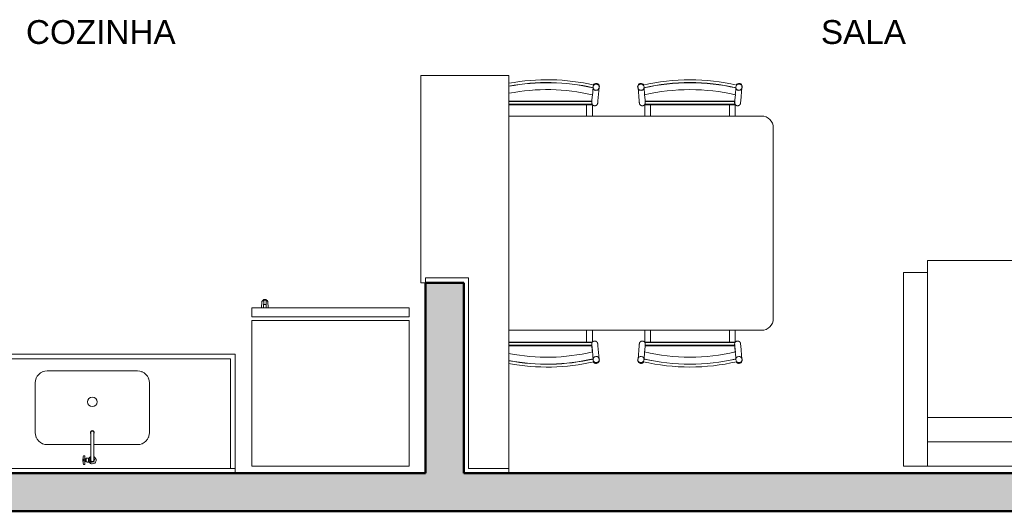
# Model space of a CAD drawing. Header units: metres. Extents: x -8.8 to 11.5, y -18.2 to 2.6.
# Tile 8 of 20: x -4.9 to -0.8, y -18.2 to -16.2. Entities that reach past the tile are written whole.
import ezdxf

# ---------------------------------------------------------------- set-up
doc = ezdxf.new("R2010")
doc.units = ezdxf.units.M
for name, color, linetype, lineweight in [('A-AREA-IDEN', 7, 'Continuous', 9), ('A-WALL-PATT', 7, 'Continuous', 5), ('G-IMPT', 7, 'Continuous', 5), ('I-FURN', 7, 'Continuous', 5), ('I-WALL', 7, 'Continuous', 5), ('P-SANR-FIXT', 7, 'Continuous', 5), ('Q-CASE', 7, 'Continuous', 5), ('Q-SPCQ', 7, 'Continuous', 5)]:
    doc.layers.add(name, color=color, linetype=linetype, lineweight=lineweight)
doc.layers.add('A-DETL', color=7, linetype='Continuous', lineweight=5, true_color=0x00a600)
doc.styles.add('Arial', font='arial.ttf', dxfattribs={"height": 0.1})

# ---------------------------------------------------------------- blocks, each defined once
blk = doc.blocks.new('TAMPO DO ABRIGO GLP EM GRANITO CINZA ANDORINHA - TAMPO DO ABRIGO GLP EM GRANITO CINZA ANDORINHA-1861549-PLANTA LAYOUT')
at = {"layer": 'Q-CASE', "color": 9, "true_color": 0xc0c0c0}
for p, q in [((-2.8637, -16.405), (-3.2337, -16.405)), ((-3.2337, -16.405), (-3.2337, -17.275)), ((-2.8637, -18.055), (-2.8637, -16.405)), ((-3.2337, -17.275), (-3.2137, -17.275)), ((-3.0337, -17.255), (-3.2137, -17.255)), ((-3.2137, -17.255), (-3.2137, -17.275)), ((-3.0337, -18.055), (-3.0337, -17.255)), ((-6.2136, -17.425), (-6.8237, -17.425)), ((-6.8237, -17.425), (-6.8237, -18.075)), ((-2.8637, -18.055), (-3.0337, -18.055)), ((-2.8637, -18.075), (-2.8637, -18.055))]:
    blk.add_line(p, q, dxfattribs=at)
blk = doc.blocks.new('Tampo de Bancada com Cuba - Granilite 50cm-2785725-PLANTA LAYOUT')
at = {"layer": 'Q-CASE', "color": 9, "true_color": 0xc0c0c0}
for p, q in [((-1.2005, -0.02), (-1.2005, 0)), ((-0.0005, 0), (-0.0005, -0.02)), ((-1.2005, -0.02), (-1.2005, -0.5)), ((-1.2005, -0.02), (-0.0005, -0.02)), ((-1.1805, -0.48), (-1.1805, -0.02)), ((-0.0205, -0.02), (-0.0205, -0.48)), ((-0.0005, -0.5), (-0.0005, -0.02)), ((-0.7897, -0.12), (-0.6066, -0.12)), ((-0.5943, -0.12), (-0.4113, -0.12)), ((-0.8405, -0.3792), (-0.8405, -0.1708)), ((-0.3605, -0.1708), (-0.3605, -0.3792)), ((-0.4113, -0.43), (-0.7897, -0.43)), ((-0.0205, -0.48), (-1.1805, -0.48)), ((-1.2005, -0.5), (-0.0005, -0.5))]:
    blk.add_line(p, q, dxfattribs=at)
for centre, radius, start, end in [((-0.7897, -0.1708), 0.0508, 90, 180), ((-0.7897, -0.1708), 0.0508, 110.0287, 114.9713), ((-0.4113, -0.1708), 0.0508, 360, 90), ((-0.4113, -0.1708), 0.0508, 65.0287, 69.9713), ((-0.7897, -0.1708), 0.0508, 155.0287, 159.9713), ((-0.4113, -0.1708), 0.0508, 20.0287, 24.9713), ((-0.6005, -0.2995), 0.02, 0, 180), ((-0.6005, -0.2995), 0.02, 180, 0), ((-0.7897, -0.3792), 0.0508, 180, 270), ((-0.7897, -0.3792), 0.0508, 200.0287, 204.9713), ((-0.4113, -0.3792), 0.0508, 270, 0), ((-0.4113, -0.3792), 0.0508, 335.0287, 339.9713), ((-0.7897, -0.3792), 0.0508, 245.0287, 249.9713), ((-0.4113, -0.3792), 0.0508, 290.0287, 294.9713)]:
    blk.add_arc(centre, radius, start, end, dxfattribs=at)
blk = doc.blocks.new('TORNEIRA DE MESA_ BICA MÓVEL_ BICA ALTA - 1167_C34_Cromado CR10-V1-PLANTA LAYOUT')
at = {"layer": 'P-SANR-FIXT', "color": 9, "true_color": 0xc0c0c0}
for p, q in [((-0.0061, -0.1245), (-0.0061, -0.11)), ((0.0016, -0.1012), (0.0131, -0.1012)), ((0.0061, -0.1245), (0.0061, -0.11)), ((0.0131, -0.1188), (0.0061, -0.1188)), ((0.0156, -0.1012), (0.0131, -0.1012)), ((0.0131, -0.1188), (0.0156, -0.1188)), ((0.0156, -0.1023), (0.0156, -0.1012)), ((0.0164, -0.1023), (0.0156, -0.1023)), ((0.0156, -0.1023), (0.0156, -0.1177)), ((0.0156, -0.1188), (0.0156, -0.1177)), ((0.0156, -0.1177), (0.0164, -0.1177)), ((0.0212, -0.1014), (0.0164, -0.1014)), ((0.0164, -0.1014), (0.0164, -0.1023)), ((0.0164, -0.1177), (0.0164, -0.1023)), ((0.0164, -0.1177), (0.0164, -0.1186)), ((0.0164, -0.1186), (0.0212, -0.1186)), ((0.0212, -0.1025), (0.0212, -0.1014)), ((0.0264, -0.1025), (0.0212, -0.1025)), ((0.0212, -0.1186), (0.0212, -0.1175)), ((0.0212, -0.1175), (0.0264, -0.1175)), ((0.0264, -0.1056), (0.0264, -0.1025)), ((0.0272, -0.1056), (0.0264, -0.1056)), ((0.0264, -0.1056), (0.0264, -0.1144)), ((0.0264, -0.1175), (0.0264, -0.1144)), ((0.0264, -0.1144), (0.0272, -0.1144)), ((0.0321, -0.1045), (0.0272, -0.1046)), ((0.0272, -0.1046), (0.0272, -0.1056)), ((0.0272, -0.1144), (0.0272, -0.1056)), ((0.0272, -0.1144), (0.0272, -0.1154)), ((0.0272, -0.1154), (0.0321, -0.1155)), ((0.0362, -0.0918), (0.0321, -0.0918)), ((0.0321, -0.0918), (0.0321, -0.1045)), ((0.0321, -0.1045), (0.0321, -0.1155)), ((0.0393, -0.1065), (0.0321, -0.1065)), ((0.0395, -0.1135), (0.0321, -0.1135)), ((0.0321, -0.1155), (0.0321, -0.1283)), ((-0.0061, -0.1245), (-0.0061, -0.2204)), ((0.0061, -0.2204), (0.0061, -0.1245)), ((0.0321, -0.1283), (0.0362, -0.1283)), ((-0.0061, -0.2204), (-0.0061, -0.2251)), ((0.0061, -0.2204), (0.0061, -0.2251))]:
    blk.add_line(p, q, dxfattribs=at)
for centre, radius, start, end in [((0, -0.11), 0.0158, 90, 247.169), ((0, -0.11), 0.00894, 313.2171, 226.7829), ((0, -0.11), 0.00612, 0, 180), ((0, -0.11), 0.0158, 33.7501, 90), ((-0.0003, -0.1204), 0.0193, 70.6394, 84.83), ((0.0013, -0.1137), 0.0125, 42.7237, 67.2763), ((0.0024, -0.1076), 0.0108, 290.089, 316.6245), ((0, -0.11), 0.0158, 292.831, 326.2499), ((0.0043, -0.1093), 0.00827, 316.6245, 355.3755), ((0.0049, -0.1104), 0.00765, 3.2763, 42.7237), ((0.0362, -0.0925), 0.000702, 17.5666, 90), ((-0.0193, -0.11), 0.0561, 356.4132, 3.5868), ((-0.0193, -0.11), 0.0588, 360, 17.5666), ((-0.0193, -0.11), 0.0588, 342.4334, 360), ((0.0362, -0.1275), 0.000702, 270, 342.4334), ((0.0026, -0.2262), 0.0105, 146.3261, 180), ((0, -0.2252), 0.00788, 151.5421, 28.4579), ((0, -0.2262), 0.00788, 180, 0.0265), ((0, -0.2251), 0.00612, 180, 360), ((-0.0026, -0.2262), 0.0105, 0.0199, 33.6739)]:
    blk.add_arc(centre, radius, start, end, dxfattribs=at)
blk = doc.blocks.new('_Produtos_Arq_Bib_Refridgerator_398 - 11ZREF08_dwg-2258430-PLANTA LAYOUT')
at = {"layer": 'G-IMPT', "color": 9, "lineweight": 9, "true_color": 0xc0c0c0}
for p, q in [((0, 0.6604), (0.6116, 0.6604)), ((0, 0.6604), (0, 0)), ((0.6116, 0.6604), (0.6116, 0)), ((0.6262, 0), (0.6262, 0.6603)), ((0.6645, 0.6603), (0.6262, 0.6603)), ((0.6645, 0.6603), (0.6645, 0)), ((0.6645, 0.619), (0.6912, 0.6176)), ((0.6645, 0.619), (0.6912, 0.6176)), ((0.6645, 0.6109), (0.6963, 0.6104)), ((0.6963, 0.6), (0.6645, 0.5995)), ((0.6912, 0.5927), (0.6645, 0.5913)), ((0.6912, 0.5927), (0.6645, 0.5913)), ((0.6787, 0.6104), (0.6785, 0.6095)), ((0.6785, 0.6009), (0.6787, 0.6)), ((0.6787, 0.6104), (0.6787, 0.6)), ((0.6993, 0.6095), (0.6912, 0.6176)), ((0.6963, 0.6104), (0.6912, 0.6176)), ((0.6993, 0.6009), (0.6912, 0.5927)), ((0.6963, 0.6), (0.6912, 0.5927)), ((0.6932, 0.6156), (0.6993, 0.6095)), ((0.6993, 0.6009), (0.6932, 0.5948)), ((0.6963, 0.6), (0.6963, 0.6104)), ((0.6993, 0.6095), (0.6963, 0.6104)), ((0.6993, 0.6009), (0.6963, 0.6)), ((0.6993, 0.6009), (0.6993, 0.6095)), ((0.6116, 0), (0, 0)), ((0.6262, 0), (0.6645, 0))]:
    blk.add_line(p, q, dxfattribs=at)
blk = doc.blocks.new('_Produtos_Arq_Bib_Refridgerator_398 - _Produtos_Arq_Bib_Refridgerator_398-2258438-PLANTA LAYOUT')
blk.add_blockref('_Produtos_Arq_Bib_Refridgerator_398 - 11ZREF08_dwg-2258430-PLANTA LAYOUT', (0, 0))
blk = doc.blocks.new('Mesa Cozinha - 02 lugares-2261299-PLANTA LAYOUT')
at = {"layer": 'I-FURN', "color": 9, "true_color": 0xc0c0c0}
for p, q in [((-0.0781, 0.5419), (-0.0781, 0.5414)), ((-0.0776, 0.5413), (-0.0777, 0.5408)), ((-0.0576, 0.4838), (-0.0527, 0.5392)), ((-0.0522, 0.5391), (-0.0522, 0.5396)), ((0.1104, 0.5396), (0.1104, 0.5391)), ((0.1109, 0.5392), (0.1158, 0.4838)), ((0.1359, 0.5408), (0.1359, 0.5413)), ((0.1364, 0.5414), (0.1363, 0.5419)), ((0.5219, 0.5419), (0.5219, 0.5414)), ((0.5224, 0.5413), (0.5223, 0.5408)), ((0.5424, 0.4838), (0.5473, 0.5392)), ((0.5478, 0.5391), (0.5478, 0.5396)), ((-0.0803, 0.5105), (-0.0825, 0.486)), ((0.1407, 0.486), (0.1385, 0.5105)), ((0.5197, 0.5105), (0.5175, 0.486)), ((-0.4307, 0.4825), (-0.0826, 0.4825)), ((-0.0827, 0.4807), (-0.4307, 0.4807)), ((-0.4307, 0.4693), (-0.0815, 0.4693)), ((-0.4307, 0.4675), (-0.0803, 0.4675)), ((-0.1055, 0.42), (-0.1055, 0.4675)), ((-0.0809, 0.42), (-0.0809, 0.4675)), ((0.1385, 0.4675), (0.5197, 0.4675)), ((0.1391, 0.4675), (0.1391, 0.42)), ((0.1397, 0.4693), (0.5185, 0.4693)), ((0.1408, 0.4825), (0.5174, 0.4825)), ((0.5173, 0.4807), (0.1409, 0.4807)), ((0.1637, 0.42), (0.1637, 0.4675)), ((0.4945, 0.42), (0.4945, 0.4675)), ((0.5191, 0.42), (0.5191, 0.4675)), ((0.6291, 0.42), (-0.4307, 0.42)), ((0.6791, -0.43), (0.6791, 0.37)), ((-0.4307, -0.48), (0.6291, -0.48)), ((-0.1055, -0.5295), (-0.1055, -0.48)), ((-0.0809, -0.5295), (-0.0809, -0.48)), ((0.1391, -0.48), (0.1391, -0.5295)), ((0.1637, -0.5295), (0.1637, -0.48)), ((0.4945, -0.5295), (0.4945, -0.48)), ((0.5191, -0.5295), (0.5191, -0.48)), ((-0.0803, -0.5295), (-0.4307, -0.5295)), ((-0.0815, -0.5313), (-0.4307, -0.5313)), ((0.5197, -0.5295), (0.1385, -0.5295)), ((0.5185, -0.5313), (0.1397, -0.5313)), ((-0.4307, -0.5427), (-0.0828, -0.5427)), ((-0.0827, -0.5445), (-0.4307, -0.5445)), ((-0.0825, -0.548), (-0.0803, -0.5725)), ((-0.0823, -0.55), (-0.0805, -0.5709)), ((-0.0527, -0.6012), (-0.0576, -0.5458)), ((0.1158, -0.5458), (0.1109, -0.6012)), ((0.1385, -0.5725), (0.1407, -0.548)), ((0.5173, -0.5445), (0.1409, -0.5445)), ((0.1411, -0.5427), (0.5172, -0.5427)), ((0.5175, -0.548), (0.5197, -0.5725)), ((0.5177, -0.55), (0.5195, -0.5709)), ((0.5473, -0.6012), (0.5424, -0.5458)), ((-0.0781, -0.6034), (-0.0781, -0.6039)), ((-0.0777, -0.6028), (-0.0776, -0.6033)), ((-0.0522, -0.6016), (-0.0522, -0.6011)), ((0.1104, -0.6011), (0.1104, -0.6016)), ((0.1359, -0.6033), (0.1359, -0.6028)), ((0.1363, -0.6039), (0.1364, -0.6034)), ((0.5219, -0.6034), (0.5219, -0.6039)), ((0.5223, -0.6028), (0.5224, -0.6033)), ((0.5478, -0.6016), (0.5478, -0.6011))]:
    blk.add_line(p, q, dxfattribs=at)
at = {"layer": 'I-FURN', "color": 9, "true_color": 0xc0c0c0, "flags": 128}
for points in [[(-0.0779, 0.5376), (-0.0786, 0.5293), (-0.0795, 0.5191), (-0.0804, 0.5089)], [(-0.0638, 0.5557), (-0.0669, 0.5556), (-0.0698, 0.5548), (-0.0724, 0.5533), (-0.0746, 0.5511), (-0.0755, 0.5498)], [(-0.0524, 0.5428), (-0.0524, 0.5435), (-0.0529, 0.5465), (-0.0541, 0.5494), (-0.0559, 0.5518), (-0.0582, 0.5538), (-0.0609, 0.5551), (-0.0638, 0.5557)], [(0.1221, 0.5557), (0.1191, 0.5551), (0.1164, 0.5538), (0.1141, 0.5518), (0.1123, 0.5494), (0.1111, 0.5465), (0.1107, 0.5435)], [(0.1337, 0.5498), (0.1328, 0.5511), (0.1306, 0.5533), (0.128, 0.5548), (0.1251, 0.5556), (0.1221, 0.5557)], [(0.1361, 0.5376), (0.1368, 0.5293), (0.1377, 0.5191), (0.1386, 0.5089)], [(0.5221, 0.5376), (0.5214, 0.5293), (0.5205, 0.5191), (0.5196, 0.5089)], [(0.5362, 0.5557), (0.5331, 0.5556), (0.5302, 0.5548), (0.5276, 0.5533), (0.5254, 0.5511), (0.5245, 0.5498)], [(0.5476, 0.5428), (0.5476, 0.5435), (0.5471, 0.5465), (0.5459, 0.5494), (0.5441, 0.5518), (0.5418, 0.5538), (0.5391, 0.5551), (0.5362, 0.5557)], [(-0.0833, 0.4768), (-0.0832, 0.4779), (-0.083, 0.48), (-0.0827, 0.483), (-0.0825, 0.486)], [(-0.0825, 0.486), (-0.0828, 0.4822), (-0.083, 0.4794), (-0.0832, 0.4775), (-0.0833, 0.4768)], [(-0.0719, 0.4631), (-0.0724, 0.4631), (-0.0729, 0.4632), (-0.0734, 0.4633), (-0.0739, 0.4634), (-0.0744, 0.4635), (-0.0748, 0.4637), (-0.0753, 0.4639), (-0.0758, 0.4641), (-0.0762, 0.4643), (-0.0767, 0.4645), (-0.0771, 0.4647), (-0.0775, 0.465), (-0.078, 0.4653), (-0.0784, 0.4656), (-0.0788, 0.4659), (-0.0791, 0.4662), (-0.0795, 0.4665), (-0.0799, 0.4669), (-0.0802, 0.4673), (-0.0804, 0.4675)], [(-0.0584, 0.4744), (-0.0584, 0.474), (-0.0585, 0.4735), (-0.0586, 0.473), (-0.0587, 0.4725), (-0.0588, 0.472), (-0.059, 0.4715), (-0.0592, 0.471), (-0.0593, 0.4706), (-0.0596, 0.4701), (-0.0598, 0.4697), (-0.06, 0.4692), (-0.0603, 0.4688), (-0.0606, 0.4684), (-0.0609, 0.468), (-0.0612, 0.4676), (-0.0615, 0.4672), (-0.0618, 0.4669), (-0.0622, 0.4665), (-0.0626, 0.4662), (-0.0629, 0.4658), (-0.0633, 0.4655), (-0.0637, 0.4652), (-0.0641, 0.465), (-0.0646, 0.4647), (-0.065, 0.4645), (-0.0655, 0.4642), (-0.0659, 0.464), (-0.0664, 0.4639), (-0.0669, 0.4637), (-0.0673, 0.4635), (-0.0678, 0.4634), (-0.0683, 0.4633), (-0.0688, 0.4632), (-0.0693, 0.4631), (-0.0698, 0.4631), (-0.0703, 0.463), (-0.0708, 0.463), (-0.0713, 0.463), (-0.0718, 0.4631), (-0.0719, 0.4631)], [(-0.0576, 0.4838), (-0.0578, 0.4816), (-0.058, 0.4784), (-0.0582, 0.4761), (-0.0583, 0.4748), (-0.0584, 0.4744)], [(-0.0584, 0.4744), (-0.0583, 0.4749), (-0.0582, 0.4764), (-0.058, 0.4789), (-0.0577, 0.4823), (-0.0576, 0.4838)], [(0.1158, 0.4838), (0.1161, 0.48), (0.1163, 0.4772), (0.1165, 0.4754), (0.1166, 0.4745), (0.1166, 0.4744)], [(0.1166, 0.4744), (0.1165, 0.4749), (0.1164, 0.4764), (0.1162, 0.4789), (0.1159, 0.4823), (0.1158, 0.4838)], [(0.1301, 0.4631), (0.1296, 0.463), (0.1291, 0.463), (0.1286, 0.463), (0.1281, 0.4631), (0.1276, 0.4631), (0.1271, 0.4632), (0.1266, 0.4633), (0.1262, 0.4634), (0.1257, 0.4635), (0.1252, 0.4636), (0.1247, 0.4638), (0.1243, 0.464), (0.1238, 0.4642), (0.1233, 0.4644), (0.1229, 0.4646), (0.1225, 0.4649), (0.1221, 0.4652), (0.1216, 0.4655), (0.1212, 0.4658), (0.1209, 0.4661), (0.1205, 0.4664), (0.1201, 0.4668), (0.1198, 0.4671), (0.1195, 0.4675), (0.1191, 0.4679), (0.1189, 0.4683), (0.1186, 0.4687), (0.1183, 0.4691), (0.1181, 0.4696), (0.1178, 0.47), (0.1176, 0.4705), (0.1174, 0.4709), (0.1172, 0.4714), (0.1171, 0.4719), (0.117, 0.4723), (0.1168, 0.4728), (0.1167, 0.4733), (0.1167, 0.4738), (0.1166, 0.4743), (0.1166, 0.4744)], [(0.1386, 0.4675), (0.1383, 0.4671), (0.1379, 0.4668), (0.1376, 0.4664), (0.1372, 0.4661), (0.1368, 0.4658), (0.1364, 0.4655), (0.136, 0.4652), (0.1356, 0.4649), (0.1352, 0.4646), (0.1347, 0.4644), (0.1343, 0.4642), (0.1338, 0.464), (0.1334, 0.4638), (0.1329, 0.4636), (0.1324, 0.4635), (0.1319, 0.4634), (0.1314, 0.4633), (0.1309, 0.4632), (0.1304, 0.4631), (0.1301, 0.4631)], [(0.1407, 0.486), (0.1409, 0.4838), (0.1412, 0.4805), (0.1414, 0.4782), (0.1415, 0.4769), (0.1415, 0.4768)], [(0.1415, 0.4768), (0.1414, 0.4779), (0.1412, 0.48), (0.1409, 0.483), (0.1407, 0.486)], [(0.5167, 0.4768), (0.5168, 0.4779), (0.517, 0.48), (0.5173, 0.483), (0.5175, 0.486)], [(0.5175, 0.486), (0.5172, 0.4822), (0.517, 0.4794), (0.5168, 0.4775), (0.5167, 0.4768)], [(0.5281, 0.4631), (0.5276, 0.4631), (0.5271, 0.4632), (0.5266, 0.4633), (0.5261, 0.4634), (0.5256, 0.4635), (0.5252, 0.4637), (0.5247, 0.4639), (0.5242, 0.4641), (0.5238, 0.4643), (0.5233, 0.4645), (0.5229, 0.4647), (0.5225, 0.465), (0.522, 0.4653), (0.5216, 0.4656), (0.5212, 0.4659), (0.5209, 0.4662), (0.5205, 0.4665), (0.5201, 0.4669), (0.5198, 0.4673), (0.5196, 0.4675)], [(0.5416, 0.4744), (0.5416, 0.474), (0.5415, 0.4735), (0.5414, 0.473), (0.5413, 0.4725), (0.5412, 0.472), (0.541, 0.4715), (0.5408, 0.471), (0.5407, 0.4706), (0.5404, 0.4701), (0.5402, 0.4697), (0.54, 0.4692), (0.5397, 0.4688), (0.5394, 0.4684), (0.5391, 0.468), (0.5388, 0.4676), (0.5385, 0.4672), (0.5382, 0.4669), (0.5378, 0.4665), (0.5374, 0.4662), (0.5371, 0.4658), (0.5367, 0.4655), (0.5363, 0.4652), (0.5359, 0.465), (0.5354, 0.4647), (0.535, 0.4645), (0.5345, 0.4642), (0.5341, 0.464), (0.5336, 0.4639), (0.5331, 0.4637), (0.5327, 0.4635), (0.5322, 0.4634), (0.5317, 0.4633), (0.5312, 0.4632), (0.5307, 0.4631), (0.5302, 0.4631), (0.5297, 0.463), (0.5292, 0.463), (0.5287, 0.463), (0.5282, 0.4631), (0.5281, 0.4631)], [(0.5424, 0.4838), (0.5422, 0.4816), (0.542, 0.4784), (0.5418, 0.4761), (0.5417, 0.4748), (0.5416, 0.4744)], [(0.5416, 0.4744), (0.5417, 0.4749), (0.5418, 0.4764), (0.542, 0.4789), (0.5423, 0.4823), (0.5424, 0.4838)], [(-0.0804, -0.5295), (-0.0801, -0.5291), (-0.0797, -0.5288), (-0.0794, -0.5284), (-0.079, -0.5281), (-0.0786, -0.5278), (-0.0782, -0.5275), (-0.0778, -0.5272), (-0.0774, -0.5269), (-0.077, -0.5266), (-0.0765, -0.5264), (-0.0761, -0.5262), (-0.0756, -0.526), (-0.0751, -0.5258), (-0.0747, -0.5256), (-0.0742, -0.5255), (-0.0737, -0.5254), (-0.0732, -0.5253), (-0.0727, -0.5252), (-0.0722, -0.5251), (-0.0719, -0.5251)], [(-0.0719, -0.5251), (-0.0714, -0.525), (-0.0709, -0.525), (-0.0704, -0.525), (-0.0699, -0.5251), (-0.0694, -0.5251), (-0.0689, -0.5252), (-0.0684, -0.5253), (-0.0679, -0.5254), (-0.0675, -0.5255), (-0.067, -0.5256), (-0.0665, -0.5258), (-0.066, -0.526), (-0.0656, -0.5262), (-0.0651, -0.5264), (-0.0647, -0.5266), (-0.0643, -0.5269), (-0.0638, -0.5272), (-0.0634, -0.5275), (-0.063, -0.5278), (-0.0627, -0.5281), (-0.0623, -0.5284), (-0.0619, -0.5288), (-0.0616, -0.5291), (-0.0612, -0.5295), (-0.0609, -0.5299), (-0.0606, -0.5303), (-0.0604, -0.5307), (-0.0601, -0.5311), (-0.0598, -0.5316), (-0.0596, -0.532), (-0.0594, -0.5325), (-0.0592, -0.5329), (-0.059, -0.5334), (-0.0589, -0.5339), (-0.0587, -0.5343), (-0.0586, -0.5348), (-0.0585, -0.5353), (-0.0584, -0.5358), (-0.0584, -0.5363), (-0.0584, -0.5364)], [(-0.0576, -0.5458), (-0.0579, -0.542), (-0.0581, -0.5392), (-0.0583, -0.5374), (-0.0584, -0.5365), (-0.0584, -0.5364)], [(-0.0584, -0.5364), (-0.0583, -0.5369), (-0.0582, -0.5384), (-0.058, -0.5409), (-0.0577, -0.5443), (-0.0576, -0.5458)], [(0.1158, -0.5458), (0.116, -0.5436), (0.1162, -0.5404), (0.1164, -0.5381), (0.1166, -0.5368), (0.1166, -0.5364)], [(0.1166, -0.5364), (0.1165, -0.5369), (0.1164, -0.5384), (0.1162, -0.5409), (0.1159, -0.5443), (0.1158, -0.5458)], [(0.1166, -0.5364), (0.1166, -0.536), (0.1167, -0.5355), (0.1168, -0.535), (0.1169, -0.5345), (0.1171, -0.534), (0.1172, -0.5335), (0.1174, -0.533), (0.1176, -0.5326), (0.1178, -0.5321), (0.118, -0.5317), (0.1182, -0.5312), (0.1185, -0.5308), (0.1188, -0.5304), (0.1191, -0.53), (0.1194, -0.5296), (0.1197, -0.5292), (0.12, -0.5289), (0.1204, -0.5285), (0.1208, -0.5282), (0.1211, -0.5278), (0.1215, -0.5275), (0.1219, -0.5272), (0.1224, -0.527), (0.1228, -0.5267), (0.1232, -0.5265), (0.1237, -0.5262), (0.1241, -0.526), (0.1246, -0.5259), (0.1251, -0.5257), (0.1255, -0.5255), (0.126, -0.5254), (0.1265, -0.5253), (0.127, -0.5252), (0.1275, -0.5251), (0.128, -0.5251), (0.1285, -0.525), (0.129, -0.525), (0.1295, -0.525), (0.13, -0.5251), (0.1301, -0.5251)], [(0.1301, -0.5251), (0.1306, -0.5251), (0.1311, -0.5252), (0.1316, -0.5253), (0.1321, -0.5254), (0.1326, -0.5255), (0.1331, -0.5257), (0.1335, -0.5259), (0.134, -0.5261), (0.1344, -0.5263), (0.1349, -0.5265), (0.1353, -0.5267), (0.1358, -0.527), (0.1362, -0.5273), (0.1366, -0.5276), (0.137, -0.5279), (0.1373, -0.5282), (0.1377, -0.5285), (0.1381, -0.5289), (0.1384, -0.5293), (0.1386, -0.5295)], [(0.5196, -0.5295), (0.5199, -0.5291), (0.5203, -0.5288), (0.5206, -0.5284), (0.521, -0.5281), (0.5214, -0.5278), (0.5218, -0.5275), (0.5222, -0.5272), (0.5226, -0.5269), (0.523, -0.5266), (0.5235, -0.5264), (0.5239, -0.5262), (0.5244, -0.526), (0.5249, -0.5258), (0.5253, -0.5256), (0.5258, -0.5255), (0.5263, -0.5254), (0.5268, -0.5253), (0.5273, -0.5252), (0.5278, -0.5251), (0.5281, -0.5251)], [(0.5281, -0.5251), (0.5286, -0.525), (0.5291, -0.525), (0.5296, -0.525), (0.5301, -0.5251), (0.5306, -0.5251), (0.5311, -0.5252), (0.5316, -0.5253), (0.5321, -0.5254), (0.5325, -0.5255), (0.533, -0.5256), (0.5335, -0.5258), (0.534, -0.526), (0.5344, -0.5262), (0.5349, -0.5264), (0.5353, -0.5266), (0.5357, -0.5269), (0.5362, -0.5272), (0.5366, -0.5275), (0.537, -0.5278), (0.5373, -0.5281), (0.5377, -0.5284), (0.5381, -0.5288), (0.5384, -0.5291), (0.5388, -0.5295), (0.5391, -0.5299), (0.5394, -0.5303), (0.5396, -0.5307), (0.5399, -0.5311), (0.5402, -0.5316), (0.5404, -0.532), (0.5406, -0.5325), (0.5408, -0.5329), (0.541, -0.5334), (0.5411, -0.5339), (0.5413, -0.5343), (0.5414, -0.5348), (0.5415, -0.5353), (0.5416, -0.5358), (0.5416, -0.5363), (0.5416, -0.5364)], [(0.5424, -0.5458), (0.5421, -0.542), (0.5419, -0.5392), (0.5417, -0.5374), (0.5416, -0.5365), (0.5416, -0.5364)], [(0.5416, -0.5364), (0.5417, -0.5369), (0.5418, -0.5384), (0.542, -0.5409), (0.5423, -0.5443), (0.5424, -0.5458)], [(-0.0823, -0.55), (-0.0827, -0.5458), (-0.0829, -0.5425), (-0.0831, -0.5402), (-0.0833, -0.5389), (-0.0833, -0.5388)], [(-0.0833, -0.5388), (-0.0832, -0.5399), (-0.083, -0.542), (-0.0827, -0.545), (-0.0825, -0.548)], [(-0.0804, -0.5709), (-0.0795, -0.5811), (-0.0786, -0.5913), (-0.0779, -0.5996)], [(0.1386, -0.5709), (0.1377, -0.5811), (0.1368, -0.5913), (0.1361, -0.5996)], [(0.1415, -0.5388), (0.1414, -0.5399), (0.1412, -0.542), (0.1409, -0.545), (0.1407, -0.548)], [(0.1407, -0.548), (0.141, -0.5442), (0.1413, -0.5414), (0.1414, -0.5395), (0.1415, -0.5388)], [(0.5177, -0.55), (0.5173, -0.5458), (0.5171, -0.5425), (0.5169, -0.5402), (0.5167, -0.5389), (0.5167, -0.5388)], [(0.5167, -0.5388), (0.5168, -0.5399), (0.517, -0.542), (0.5173, -0.545), (0.5175, -0.548)], [(0.5196, -0.5709), (0.5205, -0.5811), (0.5214, -0.5913), (0.5221, -0.5996)], [(-0.0755, -0.6118), (-0.0746, -0.6131), (-0.0724, -0.6153), (-0.0698, -0.6168), (-0.0669, -0.6176), (-0.0638, -0.6177)], [(-0.0638, -0.6177), (-0.0609, -0.6171), (-0.0582, -0.6158), (-0.0559, -0.6138), (-0.0541, -0.6114), (-0.0529, -0.6085), (-0.0524, -0.6055), (-0.0524, -0.6048)], [(0.1107, -0.6055), (0.1111, -0.6085), (0.1123, -0.6114), (0.1141, -0.6138), (0.1164, -0.6158), (0.1191, -0.6171), (0.1221, -0.6177)], [(0.1221, -0.6177), (0.1251, -0.6176), (0.128, -0.6168), (0.1306, -0.6153), (0.1328, -0.6131), (0.1337, -0.6118)], [(0.5245, -0.6118), (0.5254, -0.6131), (0.5276, -0.6153), (0.5302, -0.6168), (0.5331, -0.6176), (0.5362, -0.6177)], [(0.5362, -0.6177), (0.5391, -0.6171), (0.5418, -0.6158), (0.5441, -0.6138), (0.5459, -0.6114), (0.5471, -0.6085), (0.5476, -0.6055), (0.5476, -0.6048)]]:
    blk.add_lwpolyline(points, dxfattribs=at)
at = {"layer": 'I-FURN', "color": 9, "true_color": 0xc0c0c0}
for centre, radius, start, end in [((-0.2709, -0.3008), 0.8731, 76.9905, 100.5617), ((-0.2709, -0.3008), 0.8613, 77.0398, 100.7079), ((-0.2709, -0.3008), 0.8607, 77.0198, 100.7155), ((-0.0647, 0.543), 0.014, 86.1114, 149.814), ((-0.0652, 0.5431), 0.014, 331.3147, 83.9261), ((0.1234, 0.5431), 0.014, 96.0739, 207.2303), ((0.1229, 0.543), 0.014, 30.2044, 93.8886), ((0.3291, -0.3008), 0.8731, 76.9905, 103.0095), ((0.3291, -0.3008), 0.8607, 77.0198, 102.9802), ((0.3291, -0.3008), 0.8613, 77.0398, 102.9568), ((0.5353, 0.543), 0.014, 86.1114, 149.814), ((0.5348, 0.5431), 0.014, 331.3147, 83.9261), ((-0.2709, -0.3008), 0.8317, 76.7574, 101.0909), ((0.3291, -0.3008), 0.8317, 76.7574, 103.2426), ((0.6291, 0.37), 0.05, 0, 90), ((0.6291, -0.43), 0.05, 270, 360), ((-0.2709, 0.2388), 0.8317, 258.9091, 283.2426), ((0.3291, 0.2388), 0.8317, 256.7574, 283.2426), ((-0.2709, 0.2388), 0.8607, 259.2845, 282.9802), ((-0.2709, 0.2388), 0.8613, 259.2921, 282.9602), ((-0.2709, 0.2388), 0.8731, 259.4383, 283.0095), ((-0.0647, -0.605), 0.014, 210.186, 273.8886), ((-0.0652, -0.6051), 0.014, 276.0739, 28.6853), ((0.1234, -0.6051), 0.014, 152.7697, 263.9261), ((0.1229, -0.605), 0.014, 266.1114, 329.7956), ((0.3291, 0.2388), 0.8731, 256.9905, 283.0095), ((0.3291, 0.2388), 0.8607, 257.0248, 282.9802), ((0.3291, 0.2388), 0.8613, 257.0432, 282.9602), ((0.5353, -0.605), 0.014, 210.186, 273.8886), ((0.5348, -0.6051), 0.014, 276.0739, 28.6853)]:
    blk.add_arc(centre, radius, start, end, dxfattribs=at)
for centre, major_axis, start_param, end_param in [((-0.0651, 0.5408), (-0.013, 0.0011), 4.712389, 7.853982), ((-0.0652, 0.5402), (-0.013, 0.0011), 0, 1.570796), ((-0.0651, 0.5408), (-0.013, 0.0011), 1.570796, 4.712389), ((-0.0652, 0.5402), (-0.013, 0.0011), 1.570796, 3.121309), ((0.1234, 0.5408), (0.013, 0.0011), 1.570796, 4.712389), ((0.1234, 0.5402), (0.013, 0.0011), 3.161877, 4.712389), ((0.1234, 0.5408), (0.013, 0.0011), 4.712389, 7.853982), ((0.1234, 0.5402), (0.013, 0.0011), 4.712389, 6.283185), ((0.5348, 0.5402), (-0.013, 0.0011), 0, 1.570796), ((0.5349, 0.5408), (-0.013, 0.0011), 4.712389, 7.853982), ((0.5349, 0.5408), (-0.013, 0.0011), 1.570796, 4.712389), ((0.5348, 0.5402), (-0.013, 0.0011), 1.570796, 3.141593), ((-0.0651, -0.6028), (0.013, 0.0011), 1.570796, 4.712389), ((-0.0652, -0.6022), (0.013, 0.0011), 1.570796, 3.141593), ((-0.0652, -0.6022), (0.013, 0.0011), 0, 1.570796), ((-0.0651, -0.6028), (0.013, 0.0011), 4.712389, 7.853982), ((0.1234, -0.6028), (-0.013, 0.0011), 4.712389, 7.853982), ((0.1234, -0.6022), (-0.013, 0.0011), 4.712389, 6.283185), ((0.1234, -0.6028), (-0.013, 0.0011), 1.570796, 4.712389), ((0.1234, -0.6022), (-0.013, 0.0011), 3.141593, 4.712389), ((0.5349, -0.6028), (0.013, 0.0011), 1.570796, 4.712389), ((0.5348, -0.6022), (0.013, 0.0011), 1.570796, 3.141593), ((0.5348, -0.6022), (0.013, 0.0011), 0, 1.570796), ((0.5349, -0.6028), (0.013, 0.0011), 4.712389, 7.853982)]:
    blk.add_ellipse(centre, major_axis=major_axis, ratio=0.984808, start_param=start_param, end_param=end_param, dxfattribs=at)
for points in [[(-0.0815, 0.4693), (-0.082, 0.4701), (-0.0829, 0.4719), (-0.0834, 0.4749), (-0.0833, 0.4769), (-0.0831, 0.4779)], [(-0.0803, 0.4675), (-0.0805, 0.4678), (-0.081, 0.4684), (-0.0813, 0.469), (-0.0815, 0.4693)], [(0.1397, 0.4693), (0.1396, 0.469), (0.1392, 0.4684), (0.1387, 0.4678), (0.1385, 0.4675)], [(0.1413, 0.4779), (0.1415, 0.4769), (0.1416, 0.4749), (0.1411, 0.4719), (0.1403, 0.4701), (0.1397, 0.4693)], [(0.5185, 0.4693), (0.518, 0.4701), (0.5171, 0.4719), (0.5166, 0.4749), (0.5167, 0.4769), (0.5169, 0.4779)], [(0.5197, 0.4675), (0.5195, 0.4678), (0.519, 0.4684), (0.5187, 0.469), (0.5185, 0.4693)], [(-0.0815, -0.5313), (-0.0813, -0.531), (-0.081, -0.5304), (-0.0805, -0.5298), (-0.0803, -0.5295)], [(0.1385, -0.5295), (0.1387, -0.5298), (0.1392, -0.5304), (0.1396, -0.531), (0.1397, -0.5313)], [(0.1397, -0.5313), (0.1403, -0.5321), (0.1411, -0.5339), (0.1416, -0.5369), (0.1415, -0.5389), (0.1413, -0.5399)], [(0.5185, -0.5313), (0.5187, -0.531), (0.519, -0.5304), (0.5195, -0.5298), (0.5197, -0.5295)]]:
    blk.add_open_spline(points, degree=3, dxfattribs=at)
for points in [[(-0.0832, -0.5395), (-0.0833, -0.5386), (-0.0834, -0.5358), (-0.0826, -0.5331), (-0.0815, -0.5313)], [(0.5168, -0.5395), (0.5167, -0.5386), (0.5166, -0.5358), (0.5174, -0.5331), (0.5185, -0.5313)]]:
    blk.add_open_spline(points, degree=3, knots=[0.2795995, 0.2795995, 0.2795995, 0.2795995, 0.5, 1, 1, 1, 1], dxfattribs=at)
blk = doc.blocks.new('Sofá 02 lugares - 12ZCOU02_dwg-2260070-PLANTA LAYOUT')
at = {"layer": 'G-IMPT', "color": 9, "lineweight": 9, "true_color": 0xc0c0c0}
for p, q in [((0, 0.6604), (0, 0.762)), ((0, 0.762), (0.8128, 0.762)), ((0, 0.762), (0, 0.6604)), ((0, 0.762), (0.8128, 0.762)), ((0.8128, 0.6604), (0.8128, 0.762)), ((0.8128, 0.762), (0.8128, 0.6604)), ((0, 0), (0, 0.6604)), ((0, 0.6604), (0.1016, 0.6604)), ((0, 0.6604), (0, -0.6604)), ((0.1016, 0.6604), (0, 0.6604)), ((0.1016, 0), (0.1016, 0.6604)), ((0.1016, 0), (0.1016, 0.6604)), ((0.1016, 0.6604), (0.1577, 0.6604)), ((0.1016, 0.6604), (0.1577, 0.6604)), ((0.1577, 0.6604), (0.8128, 0.6604)), ((0.8128, 0.6604), (0.1577, 0.6604)), ((0.2032, 0), (0.2032, 0.6604)), ((0.2032, 0), (0.2032, 0.6604)), ((0.8128, 0.6604), (0.8636, 0.6604)), ((0.8128, 0.6604), (0.8636, 0.6604)), ((0.8636, 0), (0.8636, 0.6604)), ((0.8636, 0), (0.8636, 0.6604)), ((0, -0.6604), (0, 0)), ((0, 0), (0.1016, 0)), ((0.1016, -0.6604), (0.1016, 0)), ((0.1016, -0.6604), (0.1016, 0)), ((0.1016, 0), (0.2032, 0)), ((0.2032, -0.6604), (0.2032, 0)), ((0.8636, 0), (0.8636, -0.6604)), ((0.2032, 0), (0.2032, -0.6604)), ((0.2032, 0), (0.8636, 0)), ((0.8636, 0), (0.8636, -0.6604)), ((0, -0.6604), (0, -0.762)), ((0, -0.6604), (0.1016, -0.6604)), ((0, -0.6604), (0, -0.762)), ((0, -0.6604), (0.1016, -0.6604)), ((0.1016, -0.6604), (0.1577, -0.6604)), ((0.1016, -0.6604), (0.1577, -0.6604)), ((0.8128, -0.6604), (0.1577, -0.6604)), ((0.8128, -0.6604), (0.1577, -0.6604)), ((0.8128, -0.6604), (0.8128, -0.762)), ((0.8128, -0.6604), (0.8636, -0.6604)), ((0.8128, -0.6604), (0.8128, -0.762)), ((0.8128, -0.6604), (0.8636, -0.6604)), ((0.8128, -0.762), (0, -0.762)), ((0, -0.762), (0.8128, -0.762))]:
    blk.add_line(p, q, dxfattribs=at)
blk = doc.blocks.new('Sofá 02 lugares - Sofá 02 lugares-2260113-PLANTA LAYOUT')
blk.add_blockref('Sofá 02 lugares - 12ZCOU02_dwg-2260070-PLANTA LAYOUT', (0, 0))

msp = doc.modelspace()

# ---------------------------------------------------------------- hatches: boundary and pattern name
at = {"layer": 'A-WALL-PATT', "true_color": 0x808080}
for points in [[(-3.2137, -18.075), (-3.0537, -18.075), (-3.0537, -17.275), (-3.2137, -17.275), (-3.2137, -17.8345)], [(-4.853, -18.235), (-3.2137, -18.235), (-3.2137, -18.075), (-6.0136, -18.075), (-6.0136, -18.235), (-5.165, -18.235)], [(0.5064, -18.235), (0.5064, -18.075), (-3.2137, -18.075), (-3.2137, -18.235), (-0.1718, -18.235)]]:
    msp.add_hatch(color=8, dxfattribs=at).paths.add_polyline_path(points)

# ---------------------------------------------------------------- linework, layer by layer
at = {"layer": 'A-DETL', "color": 7, "lineweight": 50}
msp.add_line((-3.2137, -17.525), (-3.2137, -17.825), dxfattribs=at)
at = {"layer": 'I-WALL', "lineweight": 50}
for p, q in [((-3.0537, -17.275), (-3.2137, -17.275)), ((-3.2137, -17.275), (-3.2137, -18.075)), ((-3.0537, -18.075), (-3.0537, -17.275)), ((-3.2137, -18.075), (-6.0136, -18.075)), ((0.3464, -18.075), (-3.0537, -18.075)), ((-8.3336, -18.235), (0.5064, -18.235))]:
    msp.add_line(p, q, dxfattribs=at)

# ---------------------------------------------------------------- block references
at = {"layer": 'I-FURN', "color": 9, "true_color": 0xc0c0c0}
msp.add_blockref('Mesa Cozinha - 02 lugares-2261299-PLANTA LAYOUT', (-2.4328, -16.995), dxfattribs=at)
at = {"layer": 'I-FURN', "color": 9, "true_color": 0xc0c0c0, "rotation": 89.99999999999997}
msp.add_blockref('Sofá 02 lugares - Sofá 02 lugares-2260113-PLANTA LAYOUT', (-0.4456, -18.045), dxfattribs=at)
at = {"layer": 'P-SANR-FIXT', "color": 9, "true_color": 0xc0c0c0, "rotation": 180}
msp.add_blockref('TORNEIRA DE MESA_ BICA MÓVEL_ BICA ALTA - 1167_C34_Cromado CR10-V1-PLANTA LAYOUT', (-4.6136, -18.13), dxfattribs=at)
at = {"layer": 'Q-CASE', "color": 9, "true_color": 0xc0c0c0}
msp.add_blockref('TAMPO DO ABRIGO GLP EM GRANITO CINZA ANDORINHA - TAMPO DO ABRIGO GLP EM GRANITO CINZA ANDORINHA-1861549-PLANTA LAYOUT', (0, 0), dxfattribs=at)
at = {"layer": 'Q-CASE', "color": 9, "true_color": 0xc0c0c0, "rotation": 180}
msp.add_blockref('Tampo de Bancada com Cuba - Granilite 50cm-2785725-PLANTA LAYOUT', (-5.2141, -18.075), dxfattribs=at)
at = {"layer": 'Q-SPCQ', "color": 9, "true_color": 0xc0c0c0, "rotation": 89.99999999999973}
msp.add_blockref('_Produtos_Arq_Bib_Refridgerator_398 - _Produtos_Arq_Bib_Refridgerator_398-2258438-PLANTA LAYOUT', (-3.2834, -18.045), dxfattribs=at)

# ---------------------------------------------------------------- texts
at = {"layer": 'A-AREA-IDEN', "char_height": 0.1, "attachment_point": 1, "style": 'Arial'}
for s, insert, width in [('COZINHA', (-4.8922, -16.1723), 0.773628), ('SALA', (-1.5538, -16.1723), 0.444937)]:
    msp.add_mtext(s, dxfattribs=dict(at, insert=insert, width=width))

doc.saveas('drawing.dxf')
